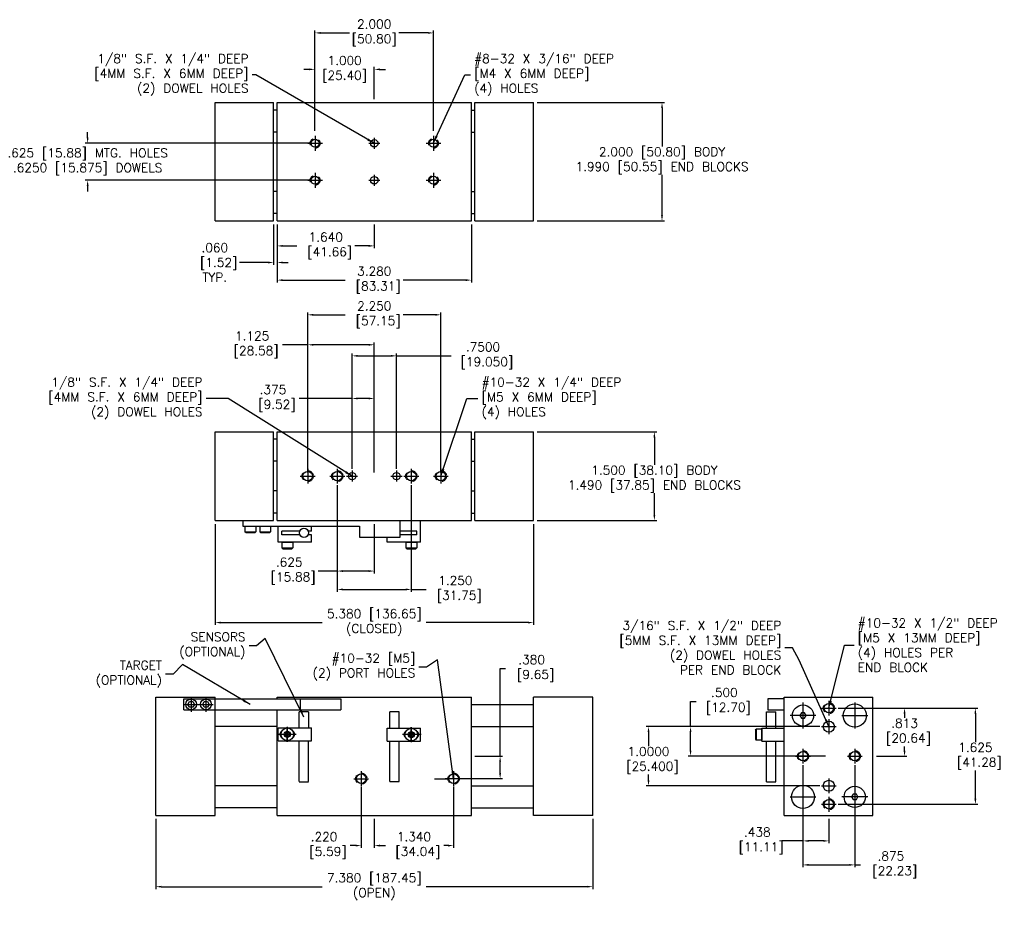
# Model space of a CAD drawing. Extents: x -11.5 to 33.5, y -5.1 to 9.9.
import ezdxf

# ---------------------------------------------------------------- set-up
doc = ezdxf.new("R2010")
doc.units = 0
doc.header["$MEASUREMENT"] = 0
doc.linetypes.add('CENTER2', pattern=[1.125, 0.75, -0.125, 0.125, -0.125])
doc.linetypes.add('HIDDEN2', pattern=[0.1875, 0.125, -0.0625])
doc.layers.get('0').update_dxf_attribs({"linetype": 'CONTINUOUS'})
doc.layers.get('DEFPOINTS').update_dxf_attribs({"linetype": 'CONTINUOUS'})
doc.layers.add('1', color=7, linetype='CONTINUOUS')
doc.styles.get("Standard").update_dxf_attribs({"font": 'sanss___.ttf'})
doc.dimstyles.new('British [M]', dxfattribs={"dimtxt": 0.15, "dimasz": 0.094, "dimexe": 0.04, "dimexo": 0.06, "dimgap": 0.04, "dimtad": 0, "dimtih": 1, "dimtoh": 1, "dimdec": 3, "dimzin": 7, "dimdsep": 46, "dimtxsty": 'Standard', "dimcen": 0.09, "dimclrd": 256, "dimclre": 256, "dimclrt": 256, "dimadec": 0, "dimazin": 0, "dimtfac": 1, "dimtdec": 3, "dimtofl": 0, "dimtmove": 0, "dimatfit": 3, "dimfxl": 1, "dimtolj": 1, "dimtzin": 7, "dimarcsym": 0})
doc.dimstyles.new('STD3', dxfattribs={"dimtxt": 0.125, "dimasz": 0.125, "dimexe": 0.0625, "dimexo": 0.0625, "dimgap": 0.0625, "dimtad": 0, "dimtih": 1, "dimtoh": 1, "dimdec": 3, "dimzin": 4, "dimdsep": 46, "dimtxsty": 'Standard', "dimcen": 0.09, "dimadec": 0, "dimazin": 0, "dimtfac": 1, "dimtdec": 4, "dimtofl": 0, "dimtmove": 0, "dimatfit": 1, "dimfxl": 1, "dimtolj": 1, "dimtzin": 0, "dimarcsym": 0})

# ---------------------------------------------------------------- blocks, each defined once
blk = doc.blocks.new('*D3')
at = {"linetype": 'ByBlock'}
for p, q in [((-6.596, 9.031), (-6.69, 9.031)), ((-6.502, 7.993), (-6.502, 9.071)), ((-5.5, 8.529), (-5.5, 9.071)), ((-5.406, 9.031), (-5.312, 9.031))]:
    blk.add_line(p, q, dxfattribs=at)
for points in [[(-6.596, 9.046), (-6.596, 9.015), (-6.502, 9.031)], [(-5.406, 9.046), (-5.406, 9.015), (-5.5, 9.031)]]:
    blk.add_solid(points, dxfattribs=at)
at = {"layer": 'DEFPOINTS', "color": 0, "linetype": 'ByBlock'}
for p in [(-6.502, 9.031), (-5.5, 8.469), (-6.502, 7.933)]:
    blk.add_point(p, dxfattribs=at)
at = {"linetype": 'ByBlock', "insert": (-6.001, 9.031), "char_height": 0.15, "attachment_point": 5}
blk.add_mtext('\\A1;\\Ftxt.shx;1.000\\P[25.40]', dxfattribs=at)
blk = doc.blocks.new('*D4')
at = {"linetype": 'ByBlock'}
for p, q in [((-6.502, 7.993), (-6.502, 9.687)), ((-6.408, 9.647), (-5.916, 9.647)), ((-4.595, 9.647), (-5.086, 9.647)), ((-4.501, 7.993), (-4.501, 9.687))]:
    blk.add_line(p, q, dxfattribs=at)
for points in [[(-6.408, 9.662), (-6.408, 9.631), (-6.502, 9.647)], [(-4.595, 9.662), (-4.595, 9.631), (-4.501, 9.647)]]:
    blk.add_solid(points, dxfattribs=at)
at = {"layer": 'DEFPOINTS', "color": 0, "linetype": 'ByBlock'}
for p in [(-4.501, 9.647), (-6.502, 7.933), (-4.501, 7.933)]:
    blk.add_point(p, dxfattribs=at)
at = {"linetype": 'ByBlock', "insert": (-5.501, 9.647), "char_height": 0.15, "attachment_point": 5}
blk.add_mtext('\\A1;\\Ftxt.shx;2.000\\P[50.80]', dxfattribs=at)
blk = doc.blocks.new('*D5')
at = {"linetype": 'ByBlock'}
for p, q in [((-7.2, 6.409), (-7.2, 5.727)), ((-7.14, 6.409), (-7.14, 5.727)), ((-7.294, 5.767), (-7.779, 5.767)), ((-7.046, 5.767), (-6.952, 5.767))]:
    blk.add_line(p, q, dxfattribs=at)
for points in [[(-7.294, 5.782), (-7.294, 5.751), (-7.2, 5.767)], [(-7.046, 5.782), (-7.046, 5.751), (-7.14, 5.767)]]:
    blk.add_solid(points, dxfattribs=at)
at = {"layer": 'DEFPOINTS', "color": 0, "linetype": 'ByBlock'}
for p in [(-7.2, 6.469), (-7.14, 6.469), (-7.2, 5.767)]:
    blk.add_point(p, dxfattribs=at)
at = {"linetype": 'ByBlock', "insert": (-8.194, 5.767), "char_height": 0.15, "attachment_point": 5}
blk.add_mtext('\\A1;\\Ftxt.shx;.060\\P [1.52]\\PTYP.', dxfattribs=at)
blk = doc.blocks.new('*D6')
at = {"linetype": 'ByBlock'}
for p, q in [((-7.14, 6.409), (-7.14, 6.007)), ((-5.5, 6.409), (-5.5, 6.007)), ((-7.046, 6.047), (-6.81, 6.047)), ((-5.594, 6.047), (-5.83, 6.047))]:
    blk.add_line(p, q, dxfattribs=at)
for points in [[(-7.046, 6.063), (-7.046, 6.031), (-7.14, 6.047)], [(-5.594, 6.063), (-5.594, 6.031), (-5.5, 6.047)]]:
    blk.add_solid(points, dxfattribs=at)
at = {"layer": 'DEFPOINTS', "color": 0, "linetype": 'ByBlock'}
for p in [(-7.14, 6.469), (-5.5, 6.469), (-5.5, 6.047)]:
    blk.add_point(p, dxfattribs=at)
at = {"linetype": 'ByBlock', "insert": (-6.32, 6.047), "char_height": 0.15, "attachment_point": 5}
blk.add_mtext('\\A1;\\Ftxt.shx;1.640\\P [41.66]', dxfattribs=at)
blk = doc.blocks.new('*D7')
at = {"linetype": 'ByBlock'}
for p, q in [((-7.14, 6.409), (-7.14, 5.429)), ((-3.86, 6.409), (-3.86, 5.429)), ((-7.046, 5.469), (-5.99, 5.469)), ((-3.954, 5.469), (-5.01, 5.469))]:
    blk.add_line(p, q, dxfattribs=at)
for points in [[(-7.046, 5.484), (-7.046, 5.453), (-7.14, 5.469)], [(-3.954, 5.484), (-3.954, 5.453), (-3.86, 5.469)]]:
    blk.add_solid(points, dxfattribs=at)
at = {"layer": 'DEFPOINTS', "color": 0, "linetype": 'ByBlock'}
for p in [(-7.14, 6.469), (-3.86, 6.469), (-3.86, 5.469)]:
    blk.add_point(p, dxfattribs=at)
at = {"linetype": 'ByBlock', "insert": (-5.5, 5.469), "char_height": 0.15, "attachment_point": 5}
blk.add_mtext('\\A1;\\Ftxt.shx;3.280\\P [83.31]', dxfattribs=at)
blk = doc.blocks.new('*D8')
at = {"linetype": 'ByBlock'}
for p, q in [((-5.875, 2.279), (-5.875, 3.509)), ((-5.5, 2.966), (-5.5, 3.509)), ((-5.875, 3.469), (-6.771, 3.469)), ((-5.594, 3.469), (-5.781, 3.469))]:
    blk.add_line(p, q, dxfattribs=at)
for points in [[(-5.781, 3.484), (-5.781, 3.453), (-5.875, 3.469)], [(-5.594, 3.484), (-5.594, 3.453), (-5.5, 3.469)]]:
    blk.add_solid(points, dxfattribs=at)
at = {"layer": 'DEFPOINTS', "color": 0, "linetype": 'ByBlock'}
for p in [(-5.875, 3.469), (-5.5, 2.906), (-5.875, 2.219)]:
    blk.add_point(p, dxfattribs=at)
at = {"linetype": 'ByBlock', "insert": (-7.211, 3.469), "char_height": 0.15, "attachment_point": 5}
blk.add_mtext('\\A1;\\Ftxt.shx;.375\\P [9.52]', dxfattribs=at)
blk = doc.blocks.new('*D9')
at = {"linetype": 'ByBlock'}
for p, q in [((-5.875, 2.279), (-5.875, 4.229)), ((-5.781, 4.189), (-5.219, 4.189)), ((-5.125, 2.279), (-5.125, 4.229)), ((-5.125, 4.189), (-4.204, 4.189))]:
    blk.add_line(p, q, dxfattribs=at)
for points in [[(-5.781, 4.204), (-5.781, 4.173), (-5.875, 4.189)], [(-5.219, 4.204), (-5.219, 4.173), (-5.125, 4.189)]]:
    blk.add_solid(points, dxfattribs=at)
at = {"layer": 'DEFPOINTS', "color": 0, "linetype": 'ByBlock'}
for p in [(-5.125, 4.189), (-5.875, 2.219), (-5.125, 2.219)]:
    blk.add_point(p, dxfattribs=at)
at = {"linetype": 'ByBlock', "insert": (-3.664, 4.189), "char_height": 0.15, "attachment_point": 5}
blk.add_mtext('\\A1;\\Ftxt.shx;.7500\\P [19.050]', dxfattribs=at)
blk = doc.blocks.new('*D10')
at = {"linetype": 'ByBlock'}
for p, q in [((-6.125, 2.002), (-6.125, 0.512)), ((-5.5, 1.346), (-5.5, 0.512)), ((-6.125, 0.552), (-6.448, 0.552)), ((-5.594, 0.552), (-6.031, 0.552))]:
    blk.add_line(p, q, dxfattribs=at)
for points in [[(-6.031, 0.567), (-6.031, 0.536), (-6.125, 0.552)], [(-5.594, 0.567), (-5.594, 0.536), (-5.5, 0.552)]]:
    blk.add_solid(points, dxfattribs=at)
at = {"layer": 'DEFPOINTS', "color": 0, "linetype": 'ByBlock'}
for p in [(-6.125, 2.062), (-5.5, 1.406), (-6.125, 0.552)]:
    blk.add_point(p, dxfattribs=at)
at = {"linetype": 'ByBlock', "insert": (-6.938, 0.552), "char_height": 0.15, "attachment_point": 5}
blk.add_mtext('\\A1;\\Ftxt.shx;.625\\P [15.88]', dxfattribs=at)
blk = doc.blocks.new('*D11')
at = {"linetype": 'ByBlock'}
for p, q in [((-6.125, 2.002), (-6.125, 0.201)), ((-4.875, 2.002), (-4.875, 0.201)), ((-6.031, 0.241), (-4.969, 0.241)), ((-4.875, 0.241), (-4.621, 0.241))]:
    blk.add_line(p, q, dxfattribs=at)
for points in [[(-6.031, 0.256), (-6.031, 0.225), (-6.125, 0.241)], [(-4.969, 0.256), (-4.969, 0.225), (-4.875, 0.241)]]:
    blk.add_solid(points, dxfattribs=at)
at = {"layer": 'DEFPOINTS', "color": 0, "linetype": 'ByBlock'}
for p in [(-6.125, 2.062), (-4.875, 2.062), (-4.875, 0.241)]:
    blk.add_point(p, dxfattribs=at)
at = {"linetype": 'ByBlock', "insert": (-4.131, 0.241), "char_height": 0.15, "attachment_point": 5}
blk.add_mtext('\\A1;\\Ftxt.shx;1.250\\P [31.75]', dxfattribs=at)
blk = doc.blocks.new('*D12')
at = {"linetype": 'ByBlock'}
for p, q in [((-6.625, 4.376), (-7.048, 4.376)), ((-6.625, 2.31), (-6.625, 4.416)), ((-5.594, 4.376), (-6.531, 4.376)), ((-5.5, 2.216), (-5.5, 4.416))]:
    blk.add_line(p, q, dxfattribs=at)
for points in [[(-6.531, 4.391), (-6.531, 4.36), (-6.625, 4.376)], [(-5.594, 4.391), (-5.594, 4.36), (-5.5, 4.376)]]:
    blk.add_solid(points, dxfattribs=at)
at = {"layer": 'DEFPOINTS', "color": 0, "linetype": 'ByBlock'}
for p in [(-6.625, 4.376), (-6.625, 2.25), (-5.5, 2.156)]:
    blk.add_point(p, dxfattribs=at)
at = {"linetype": 'ByBlock', "insert": (-7.563, 4.376), "char_height": 0.15, "attachment_point": 5}
blk.add_mtext('\\A1;\\Ftxt.shx;1.125\\P [28.58]', dxfattribs=at)
blk = doc.blocks.new('*D13')
at = {"linetype": 'ByBlock'}
for p, q in [((-6.625, 2.216), (-6.625, 4.922)), ((-6.531, 4.882), (-5.99, 4.882)), ((-4.469, 4.882), (-5.01, 4.882)), ((-4.375, 2.216), (-4.375, 4.922))]:
    blk.add_line(p, q, dxfattribs=at)
for points in [[(-6.531, 4.898), (-6.531, 4.867), (-6.625, 4.882)], [(-4.469, 4.898), (-4.469, 4.867), (-4.375, 4.882)]]:
    blk.add_solid(points, dxfattribs=at)
at = {"layer": 'DEFPOINTS', "color": 0, "linetype": 'ByBlock'}
for p in [(-4.375, 4.882), (-6.625, 2.156), (-4.375, 2.156)]:
    blk.add_point(p, dxfattribs=at)
at = {"linetype": 'ByBlock', "insert": (-5.5, 4.882), "char_height": 0.15, "attachment_point": 5}
blk.add_mtext('\\A1;\\Ftxt.shx;2.250\\P [57.15]', dxfattribs=at)
blk = doc.blocks.new('*D14')
at = {"linetype": 'ByBlock'}
for p, q in [((-2.75, 2.906), (-0.729, 2.906)), ((-0.769, 2.812), (-0.769, 2.346)), ((-0.769, 1.5), (-0.769, 1.866)), ((-2.75, 1.406), (-0.729, 1.406))]:
    blk.add_line(p, q, dxfattribs=at)
for points in [[(-0.785, 2.812), (-0.754, 2.812), (-0.769, 2.906)], [(-0.785, 1.5), (-0.754, 1.5), (-0.769, 1.406)]]:
    blk.add_solid(points, dxfattribs=at)
at = {"layer": 'DEFPOINTS', "color": 0, "linetype": 'ByBlock'}
for p in [(-2.81, 2.906), (-0.769, 2.906), (-2.81, 1.406)]:
    blk.add_point(p, dxfattribs=at)
at = {"linetype": 'ByBlock', "insert": (-0.769, 2.106), "char_height": 0.15, "attachment_point": 5}
blk.add_mtext('\\A1;\\Ftxt.shx;1.500 [38.10] BODY\\P1.490 [37.85] END BLOCKS', dxfattribs=at)
blk = doc.blocks.new('*D15')
at = {"linetype": 'ByBlock'}
for p, q in [((-8.19, 1.346), (-8.19, -0.359)), ((-2.81, 1.346), (-2.81, -0.359)), ((-8.096, -0.319), (-6.378, -0.319)), ((-2.904, -0.319), (-4.622, -0.319))]:
    blk.add_line(p, q, dxfattribs=at)
for points in [[(-8.096, -0.304), (-8.096, -0.335), (-8.19, -0.319)], [(-2.904, -0.304), (-2.904, -0.335), (-2.81, -0.319)]]:
    blk.add_solid(points, dxfattribs=at)
at = {"layer": 'DEFPOINTS', "color": 0, "linetype": 'ByBlock'}
for p in [(-8.19, 1.406), (-2.81, 1.406), (-2.81, -0.319)]:
    blk.add_point(p, dxfattribs=at)
at = {"linetype": 'ByBlock', "insert": (-5.5, -0.319), "char_height": 0.15, "attachment_point": 5}
blk.add_mtext('\\A1;\\Ftxt.shx;5.380 [136.65]\\P(CLOSED)', dxfattribs=at)
blk = doc.blocks.new('*D16')
at = {"linetype": 'ByBlock'}
for p, q in [((-9.19, -3.637), (-9.19, -4.823)), ((-1.81, -3.637), (-1.81, -4.823)), ((-9.096, -4.783), (-6.378, -4.783)), ((-1.904, -4.783), (-4.622, -4.783))]:
    blk.add_line(p, q, dxfattribs=at)
for points in [[(-9.096, -4.767), (-9.096, -4.798), (-9.19, -4.783)], [(-1.904, -4.767), (-1.904, -4.798), (-1.81, -4.783)]]:
    blk.add_solid(points, dxfattribs=at)
at = {"layer": 'DEFPOINTS', "color": 0, "linetype": 'ByBlock'}
for p in [(-9.19, -3.577), (-1.81, -3.577), (-1.81, -4.783)]:
    blk.add_point(p, dxfattribs=at)
at = {"linetype": 'ByBlock', "insert": (-5.5, -4.783), "char_height": 0.15, "attachment_point": 5}
blk.add_mtext('\\A1;\\Ftxt.shx;7.380 [187.45]\\P(OPEN)', dxfattribs=at)
blk = doc.blocks.new('*D17')
at = {"linetype": 'ByBlock'}
for p, q in [((0.757, -2.077), (0.757, -1.651)), ((0.757, -1.651), (0.851, -1.651)), ((2.94, -2.077), (0.717, -2.077)), ((0.757, -2.483), (0.757, -2.171)), ((3.034, -2.577), (0.717, -2.577))]:
    blk.add_line(p, q, dxfattribs=at)
for points in [[(0.742, -2.171), (0.773, -2.171), (0.757, -2.077)], [(0.742, -2.483), (0.773, -2.483), (0.757, -2.577)]]:
    blk.add_solid(points, dxfattribs=at)
at = {"layer": 'DEFPOINTS', "color": 0, "linetype": 'ByBlock'}
for p in [(0.757, -2.077), (3, -2.077), (3.094, -2.577)]:
    blk.add_point(p, dxfattribs=at)
at = {"linetype": 'ByBlock', "insert": (1.329, -1.651), "char_height": 0.15, "attachment_point": 5}
blk.add_mtext('\\A1;\\Ftxt.shx;.500\\P [12.70]', dxfattribs=at)
blk = doc.blocks.new('*D18')
at = {"linetype": 'ByBlock'}
for p, q in [((2.94, -2.077), (0.007, -2.077)), ((0.047, -2.171), (0.047, -2.408)), ((0.047, -2.983), (0.047, -2.888)), ((2.94, -3.077), (0.007, -3.077))]:
    blk.add_line(p, q, dxfattribs=at)
for points in [[(0.032, -2.171), (0.063, -2.171), (0.047, -2.077)], [(0.032, -2.983), (0.063, -2.983), (0.047, -3.077)]]:
    blk.add_solid(points, dxfattribs=at)
at = {"layer": 'DEFPOINTS', "color": 0, "linetype": 'ByBlock'}
for p in [(3, -2.077), (0.047, -3.077), (3, -3.077)]:
    blk.add_point(p, dxfattribs=at)
at = {"linetype": 'ByBlock', "insert": (0.047, -2.648), "char_height": 0.15, "attachment_point": 5}
blk.add_mtext('\\A1;\\Ftxt.shx;1.0000\\P [25.400]', dxfattribs=at)
blk = doc.blocks.new('*D19')
at = {"linetype": 'ByBlock'}
for p, q in [((3.248, -1.765), (4.412, -1.765)), ((4.372, -1.859), (4.372, -1.931)), ((4.372, -2.483), (4.372, -2.411)), ((3.899, -2.577), (4.412, -2.577))]:
    blk.add_line(p, q, dxfattribs=at)
for points in [[(4.356, -1.859), (4.388, -1.859), (4.372, -1.765)], [(4.356, -2.483), (4.388, -2.483), (4.372, -2.577)]]:
    blk.add_solid(points, dxfattribs=at)
at = {"layer": 'DEFPOINTS', "color": 0, "linetype": 'ByBlock'}
for p in [(3.188, -1.765), (4.372, -1.765), (3.839, -2.577)]:
    blk.add_point(p, dxfattribs=at)
at = {"linetype": 'ByBlock', "insert": (4.372, -2.171), "char_height": 0.15, "attachment_point": 5}
blk.add_mtext('\\A1;\\Ftxt.shx;.813\\P [20.64]', dxfattribs=at)
blk = doc.blocks.new('*D20')
at = {"linetype": 'ByBlock'}
for p, q in [((3.248, -1.765), (5.608, -1.765)), ((5.568, -1.859), (5.568, -2.339)), ((5.568, -3.296), (5.568, -2.819)), ((3.248, -3.39), (5.608, -3.39))]:
    blk.add_line(p, q, dxfattribs=at)
for points in [[(5.552, -1.859), (5.584, -1.859), (5.568, -1.765)], [(5.552, -3.296), (5.584, -3.296), (5.568, -3.39)]]:
    blk.add_solid(points, dxfattribs=at)
at = {"layer": 'DEFPOINTS', "color": 0, "linetype": 'ByBlock'}
for p in [(3.188, -1.765), (3.188, -3.39), (5.568, -3.39)]:
    blk.add_point(p, dxfattribs=at)
at = {"linetype": 'ByBlock', "insert": (5.568, -2.579), "char_height": 0.15, "attachment_point": 5}
blk.add_mtext('\\A1;\\Ftxt.shx;1.625\\P [41.28]', dxfattribs=at)
blk = doc.blocks.new('*D21')
at = {"linetype": 'ByBlock'}
for p, q in [((2.656, -2.731), (2.656, -4.049)), ((3.094, -3.637), (3.094, -4.049)), ((2.656, -4.009), (2.299, -4.009)), ((3, -4.009), (2.75, -4.009))]:
    blk.add_line(p, q, dxfattribs=at)
for points in [[(2.75, -3.994), (2.75, -4.025), (2.656, -4.009)], [(3, -3.994), (3, -4.025), (3.094, -4.009)]]:
    blk.add_solid(points, dxfattribs=at)
at = {"layer": 'DEFPOINTS', "color": 0, "linetype": 'ByBlock'}
for p in [(2.656, -2.671), (3.094, -3.577), (2.656, -4.009)]:
    blk.add_point(p, dxfattribs=at)
at = {"linetype": 'ByBlock', "insert": (1.884, -4.009), "char_height": 0.15, "attachment_point": 5}
blk.add_mtext('\\A1;\\Ftxt.shx;.438\\P [11.11]', dxfattribs=at)
blk = doc.blocks.new('*D22')
at = {"linetype": 'ByBlock'}
for p, q in [((2.656, -2.731), (2.656, -4.455)), ((3.531, -2.731), (3.531, -4.455)), ((2.75, -4.415), (3.437, -4.415)), ((3.531, -4.415), (3.625, -4.415))]:
    blk.add_line(p, q, dxfattribs=at)
for points in [[(2.75, -4.399), (2.75, -4.43), (2.656, -4.415)], [(3.437, -4.399), (3.437, -4.43), (3.531, -4.415)]]:
    blk.add_solid(points, dxfattribs=at)
at = {"layer": 'DEFPOINTS', "color": 0, "linetype": 'ByBlock'}
for p in [(2.656, -2.671), (3.531, -2.671), (3.531, -4.415)]:
    blk.add_point(p, dxfattribs=at)
at = {"linetype": 'ByBlock', "insert": (4.14, -4.415), "char_height": 0.15, "attachment_point": 5}
blk.add_mtext('\\A1;\\Ftxt.shx;.875\\P [22.23]', dxfattribs=at)
blk = doc.blocks.new('*D23')
at = {"linetype": 'ByBlock'}
for p, q in [((-2.75, 8.469), (-0.6, 8.469)), ((-0.64, 8.375), (-0.64, 7.727)), ((-0.64, 6.563), (-0.64, 7.247)), ((-2.75, 6.469), (-0.6, 6.469))]:
    blk.add_line(p, q, dxfattribs=at)
for points in [[(-0.656, 8.375), (-0.624, 8.375), (-0.64, 8.469)], [(-0.656, 6.563), (-0.624, 6.563), (-0.64, 6.469)]]:
    blk.add_solid(points, dxfattribs=at)
at = {"layer": 'DEFPOINTS', "color": 0, "linetype": 'ByBlock'}
for p in [(-2.81, 8.469), (-0.64, 8.469), (-2.81, 6.469)]:
    blk.add_point(p, dxfattribs=at)
at = {"linetype": 'ByBlock', "insert": (-0.64, 7.487), "char_height": 0.15, "attachment_point": 5}
blk.add_mtext('\\A1;\\Ftxt.shx;2.000 [50.80] BODY\\P1.990 [50.55] END BLOCKS', dxfattribs=at)
blk = doc.blocks.new('*D24')
at = {"linetype": 'ByBlock'}
for p, q in [((-3.375, -2.577), (-3.375, -1.096)), ((-3.375, -1.096), (-3.281, -1.096)), ((-3.8, -2.577), (-3.335, -2.577)), ((-3.375, -2.863), (-3.375, -2.671)), ((-4.3, -2.957), (-3.335, -2.957))]:
    blk.add_line(p, q, dxfattribs=at)
for points in [[(-3.39, -2.671), (-3.359, -2.671), (-3.375, -2.577)], [(-3.39, -2.863), (-3.359, -2.863), (-3.375, -2.957)]]:
    blk.add_solid(points, dxfattribs=at)
at = {"layer": 'DEFPOINTS', "color": 0, "linetype": 'ByBlock'}
for p in [(-3.86, -2.577), (-4.36, -2.957), (-3.375, -2.957)]:
    blk.add_point(p, dxfattribs=at)
at = {"linetype": 'ByBlock', "insert": (-2.841, -1.096), "char_height": 0.15, "attachment_point": 5}
blk.add_mtext('\\A1;\\Ftxt.shx;.380\\P [9.65]', dxfattribs=at)
blk = doc.blocks.new('*D25')
at = {"linetype": 'ByBlock'}
for p, q in [((-4.16, -3.098), (-4.16, -4.128)), ((-5.5, -3.637), (-5.5, -4.128)), ((-5.406, -4.088), (-5.332, -4.088)), ((-4.254, -4.088), (-4.327, -4.088))]:
    blk.add_line(p, q, dxfattribs=at)
for points in [[(-5.406, -4.073), (-5.406, -4.104), (-5.5, -4.088)], [(-4.254, -4.073), (-4.254, -4.104), (-4.16, -4.088)]]:
    blk.add_solid(points, dxfattribs=at)
at = {"layer": 'DEFPOINTS', "color": 0, "linetype": 'ByBlock'}
for p in [(-4.16, -3.038), (-5.5, -3.577), (-4.16, -4.088)]:
    blk.add_point(p, dxfattribs=at)
at = {"linetype": 'ByBlock', "insert": (-4.83, -4.088), "char_height": 0.15, "attachment_point": 5}
blk.add_mtext('\\A1;\\Ftxt.shx;1.340\\P [34.04]', dxfattribs=at)
blk = doc.blocks.new('*D26')
at = {"linetype": 'ByBlock'}
for p, q in [((-5.72, -3.098), (-5.72, -4.128)), ((-5.5, -3.637), (-5.5, -4.128)), ((-5.814, -4.088), (-5.908, -4.088)), ((-5.406, -4.088), (-5.312, -4.088))]:
    blk.add_line(p, q, dxfattribs=at)
for points in [[(-5.814, -4.073), (-5.814, -4.104), (-5.72, -4.088)], [(-5.406, -4.073), (-5.406, -4.104), (-5.5, -4.088)]]:
    blk.add_solid(points, dxfattribs=at)
at = {"layer": 'DEFPOINTS', "color": 0, "linetype": 'ByBlock'}
for p in [(-5.72, -3.038), (-5.5, -3.577), (-5.72, -4.088)]:
    blk.add_point(p, dxfattribs=at)
at = {"linetype": 'ByBlock', "insert": (-6.348, -4.088), "char_height": 0.15, "attachment_point": 5}
blk.add_mtext('\\A1;\\Ftxt.shx;.220\\P [5.59]', dxfattribs=at)
blk = doc.blocks.new('*D27')
at = {"linetype": 'ByBlock'}
for p, q in [((-10.342, 7.875), (-10.342, 7.969)), ((-6.56, 7.781), (-10.382, 7.781)), ((-6.56, 7.156), (-10.382, 7.156)), ((-10.342, 7.062), (-10.342, 6.968))]:
    blk.add_line(p, q, dxfattribs=at)
for points in [[(-10.357, 7.875), (-10.326, 7.875), (-10.342, 7.781)], [(-10.357, 7.062), (-10.326, 7.062), (-10.342, 7.156)]]:
    blk.add_solid(points, dxfattribs=at)
at = {"layer": 'DEFPOINTS', "color": 0, "linetype": 'ByBlock'}
for p in [(-6.5, 7.781), (-10.342, 7.156), (-6.5, 7.156)]:
    blk.add_point(p, dxfattribs=at)
at = {"linetype": 'ByBlock', "insert": (-10.342, 7.469), "char_height": 0.15, "attachment_point": 5}
blk.add_mtext('\\A1;\\Ftxt.shx;.625 [15.88] MTG. HOLES\\P.6250 [15.875] DOWELS', dxfattribs=at)

msp = doc.modelspace()

# ---------------------------------------------------------------- linework, layer by layer
at = {"linetype": 'Continuous'}
for p, q in [((-4.71875, 1.04125), (-4.71875, 1.40625)), ((-7.125, 1.04125), (-7.125, 1.3125)), ((-7.0625, 1.166), (-7.0625, 1.2285)), ((-6.75897, 1.2285), (-7.0625, 1.2285)), ((-6.75897, 1.166), (-7.0625, 1.166)), ((-6.5625, 1.2285), (-6.61603, 1.2285)), ((-6.5625, 1.166), (-6.61603, 1.166)), ((-6.5625, 1.2285), (-6.5625, 1.3125)), ((-6.5625, 1.04125), (-6.5625, 1.166)), ((-4.78125, 1.2285), (-5.0625, 1.2285)), ((-4.78125, 1.166), (-5.0625, 1.166)), ((-4.78125, 1.166), (-4.78125, 1.2285)), ((-6.5625, 1.04125), (-7.125, 1.04125)), ((-5.28125, 1.04125), (-5.28125, 1.125)), ((-4.71875, 1.04125), (-5.28125, 1.04125)), ((-6.76624, -2.09796), (-6.76624, -1.82746)), ((-6.76624, -2.06671), (-6.76624, -1.82746)), ((-6.60876, -1.82746), (-6.76624, -1.82746)), ((-5.23499, -2.10284), (-5.23499, -1.82746)), ((-5.07751, -1.82746), (-5.23499, -1.82746)), ((-5.07751, -2.10284), (-5.07751, -1.82746)), ((1.12595, -2.10284), (1.12595, -1.82746)), ((1.28343, -2.10284), (1.28343, -1.82746)), ((-7.125, -2.31671), (-7.125, -2.09796)), ((-6.5625, -2.31671), (-6.5625, -2.09796)), ((-5.28125, -2.32159), (-5.28125, -2.10284)), ((-4.71875, -2.32159), (-4.71875, -2.10284)), ((1.04869, -2.32159), (1.04869, -2.10284)), ((1.42369, -2.32159), (1.42369, -2.10284)), ((-6.96875, -2.17125), (-7, -2.1893)), ((-7, -2.1893), (-7, -2.22538)), ((-7, -2.22538), (-6.96875, -2.24342)), ((-6.9375, -2.1893), (-6.96875, -2.17125)), ((-6.96875, -2.24342), (-6.9375, -2.22538)), ((-6.9375, -2.22538), (-6.9375, -2.1893)), ((-6.76624, -3.00671), (-6.76624, -2.31671)), ((-6.60876, -3.00671), (-6.60876, -2.31671)), ((-5.23499, -3.00671), (-5.23499, -2.32159)), ((-5.07751, -3.00671), (-5.07751, -2.32159)), ((-4.90625, -2.19417), (-4.875, -2.17613)), ((-4.90625, -2.23026), (-4.90625, -2.19417)), ((-4.875, -2.2483), (-4.90625, -2.23026)), ((-4.875, -2.17613), (-4.84375, -2.19417)), ((-4.84375, -2.23026), (-4.875, -2.2483)), ((-4.85262, -2.32159), (-4.71875, -2.32159)), ((-4.84375, -2.19417), (-4.84375, -2.23026)), ((1.12595, -3.01334), (1.12595, -2.32159)), ((1.28343, -3.01334), (1.28343, -2.32159)), ((-6.76624, -3.00846), (-6.60876, -3.00846)), ((-5.07751, -3.00846), (-5.23499, -3.00846))]:
    msp.add_line(p, q, dxfattribs=at)
at = {"linetype": 'CENTER2'}
for p, q in [((-6.96875, -2.33234), (-6.96875, -2.08471)), ((-4.875, -2.33721), (-4.875, -2.08959)), ((-7.1345, -2.20734), (-6.822, -2.20734)), ((-4.70925, -2.21221), (-5.02175, -2.21221))]:
    msp.add_line(p, q, dxfattribs=at)
at = {"linetype": 'Continuous'}
for centre, radius in [((-6.6875, 1.19725), 0.078), ((-6.96875, -2.20734), 0.1065), ((-6.96875, -2.20734), 0.05063), ((-4.875, -2.21221), 0.1065), ((-4.875, -2.21221), 0.05063)]:
    msp.add_circle(centre, radius, dxfattribs=at)
at = {"layer": '1', "linetype": 'Continuous'}
for p, q in [((-8.19, 8.46875), (-7.2, 8.46875)), ((-8.19, 6.46875), (-8.19, 8.46875)), ((-7.2, 6.46875), (-7.2, 8.46875)), ((-7.14, 8.34375), (-7.2, 8.34375)), ((-7.14, 8.46875), (-3.86, 8.46875)), ((-7.14, 6.46875), (-7.14, 8.46875)), ((-3.86, 6.46875), (-3.86, 8.46875)), ((-3.86, 8.34375), (-3.8, 8.34375)), ((-3.8, 8.46875), (-2.81, 8.46875)), ((-3.8, 6.46875), (-3.8, 8.46875)), ((-2.81, 6.46875), (-2.81, 8.46875)), ((-7.14, 7.96875), (-7.2, 7.96875)), ((-5.5, 7.875), (-5.5, 7.6875)), ((-3.86, 7.96875), (-3.8, 7.96875)), ((-5.5, 7.25), (-5.5, 7.0625)), ((-7.14, 6.96875), (-7.2, 6.96875)), ((-3.86, 6.96875), (-3.8, 6.96875)), ((-7.14, 6.59375), (-7.2, 6.59375)), ((-3.86, 6.59375), (-3.8, 6.59375)), ((-8.19, 6.46875), (-7.2, 6.46875)), ((-7.14, 6.46875), (-3.86, 6.46875)), ((-3.8, 6.46875), (-2.81, 6.46875)), ((-8.19, 2.90625), (-7.2, 2.90625)), ((-8.19, 1.40625), (-8.19, 2.90625)), ((-7.2, 1.40625), (-7.2, 2.90625)), ((-7.14, 1.40625), (-7.14, 2.90625)), ((-7.14, 2.90625), (-3.86, 2.90625)), ((-3.86, 1.40625), (-3.86, 2.90625)), ((-3.8, 2.90625), (-2.81, 2.90625)), ((-3.8, 1.40625), (-3.8, 2.90625)), ((-2.81, 1.40625), (-2.81, 2.90625)), ((-7.14, 2.78125), (-7.2, 2.78125)), ((-3.86, 2.78125), (-3.8, 2.78125)), ((-7.14, 2.40625), (-7.2, 2.40625)), ((-3.86, 2.40625), (-3.8, 2.40625)), ((-6.75, 2.15625), (-6.5, 2.15625)), ((-6.25, 2.15625), (-6, 2.15625)), ((-5.96875, 2.15625), (-5.78125, 2.15625)), ((-5.21875, 2.15625), (-5.03125, 2.15625)), ((-5, 2.15625), (-4.75, 2.15625)), ((-4.5, 2.15625), (-4.25, 2.15625)), ((-7.14, 1.90625), (-7.2, 1.90625)), ((-3.86, 1.90625), (-3.8, 1.90625)), ((-7.14, 1.53125), (-7.2, 1.53125)), ((-3.86, 1.53125), (-3.8, 1.53125)), ((-8.19, 1.40625), (-7.2, 1.40625)), ((-7.71875, 1.40625), (-7.71875, 1.3125)), ((-7.14, 1.40625), (-3.86, 1.40625)), ((-7.125, 1.40625), (-6.5625, 1.40625)), ((-5.28125, 1.40625), (-4.71875, 1.40625)), ((-5.0625, 1.125), (-5.0625, 1.40625)), ((-3.8, 1.40625), (-2.81, 1.40625)), ((-7.71875, 1.3125), (-5.75, 1.3125)), ((-7.68575, 1.3125), (-7.50175, 1.3125)), ((-7.68575, 1.3125), (-7.68575, 1.2155)), ((-7.68575, 1.2155), (-7.50175, 1.2155)), ((-7.67075, 1.2005), (-7.68575, 1.2155)), ((-7.67075, 1.2005), (-7.51675, 1.2005)), ((-7.51675, 1.2005), (-7.50175, 1.2155)), ((-7.50175, 1.3125), (-7.50175, 1.2155)), ((-7.43575, 1.3125), (-7.25175, 1.3125)), ((-7.43575, 1.3125), (-7.43575, 1.2155)), ((-7.43575, 1.2155), (-7.25175, 1.2155)), ((-7.42075, 1.2005), (-7.43575, 1.2155)), ((-7.42075, 1.2005), (-7.26675, 1.2005)), ((-7.26675, 1.2005), (-7.25175, 1.2155)), ((-7.25175, 1.3125), (-7.25175, 1.2155)), ((-5.75, 1.3125), (-5.75, 1.125)), ((-7.06075, 1.04125), (-6.87675, 1.04125)), ((-7.06075, 1.04125), (-7.06075, 0.94425)), ((-6.87675, 1.04125), (-6.87675, 0.94425)), ((-5.75, 1.125), (-5.0625, 1.125)), ((-4.967, 1.04125), (-4.783, 1.04125)), ((-4.967, 1.04125), (-4.967, 0.94425)), ((-4.783, 1.04125), (-4.783, 0.94425)), ((-7.06075, 0.94425), (-6.87675, 0.94425)), ((-7.04575, 0.92925), (-7.06075, 0.94425)), ((-7.04575, 0.92925), (-6.89175, 0.92925)), ((-6.89175, 0.92925), (-6.87675, 0.94425)), ((-4.967, 0.94425), (-4.783, 0.94425)), ((-4.952, 0.92925), (-4.967, 0.94425)), ((-4.952, 0.92925), (-4.798, 0.92925)), ((-4.798, 0.92925), (-4.783, 0.94425)), ((-8.71875, -1.60871), (-6.0625, -1.60871)), ((-8.71875, -1.79621), (-8.71875, -1.60871)), ((-8.64802, -1.70246), (-8.62089, -1.65546)), ((-8.62089, -1.65546), (-8.56661, -1.65546)), ((-8.56661, -1.65546), (-8.53948, -1.70246)), ((-8.39802, -1.70246), (-8.37089, -1.65546)), ((-8.37089, -1.65546), (-8.31661, -1.65546)), ((-8.31661, -1.65546), (-8.28948, -1.70246)), ((-8.19, -3.57746), (-8.19, -1.57746)), ((-7.14, -1.57746), (-3.86, -1.57746)), ((-7.14, -1.60871), (-7.14, -1.57746)), ((-6.75, -1.60871), (-6.75, -1.79621)), ((-6.0625, -1.60871), (-6.0625, -1.79621)), ((-3.86, -3.57746), (-3.86, -1.57746)), ((-2.81, -3.57746), (-2.81, -1.57746)), ((1.42369, -1.60871), (1.14744, -1.60871)), ((1.14744, -1.60871), (1.14744, -1.79621)), ((1.42369, -3.57746), (1.42369, -1.57746)), ((1.42369, -1.57746), (2.92369, -1.57746)), ((2.17869, -1.63996), (2.17869, -1.88996)), ((2.92369, -3.57746), (2.92369, -1.57746)), ((-8.71875, -1.79621), (-6.0625, -1.79621)), ((-8.62089, -1.74946), (-8.64802, -1.70246)), ((-8.56661, -1.74946), (-8.62089, -1.74946)), ((-8.53948, -1.70246), (-8.56661, -1.74946)), ((-8.37089, -1.74946), (-8.39802, -1.70246)), ((-8.31661, -1.74946), (-8.37089, -1.74946)), ((-8.28948, -1.70246), (-8.31661, -1.74946)), ((-7.14, -3.57746), (-7.14, -1.79621)), ((-6.60876, -1.82746), (-6.60876, -2.09796)), ((-3.86, -1.70246), (-2.81, -1.70246)), ((1.12595, -1.82746), (1.28343, -1.82746)), ((1.14744, -1.79621), (1.42369, -1.79621)), ((1.71405, -1.84296), (1.68692, -1.88996)), ((1.68692, -1.88996), (1.71405, -1.93696)), ((1.76832, -1.84296), (1.71405, -1.84296)), ((1.71405, -1.93696), (1.76832, -1.93696)), ((1.79546, -1.88996), (1.76832, -1.84296)), ((1.76832, -1.93696), (1.79546, -1.88996)), ((2.17869, -1.95246), (2.17869, -2.20246)), ((-7.14, -2.07746), (-8.19, -2.07746)), ((-7.125, -2.09796), (-6.5625, -2.09796)), ((-5.28125, -2.10284), (-4.71875, -2.10284)), ((-3.86, -2.07746), (-2.81, -2.07746)), ((0.93669, -2.13521), (0.95169, -2.12021)), ((0.93669, -2.13521), (0.93669, -2.28921)), ((1.04869, -2.12021), (0.95169, -2.12021)), ((0.95169, -2.12021), (0.95169, -2.30421)), ((1.04869, -2.10284), (1.42369, -2.10284)), ((1.04869, -2.12021), (1.04869, -2.30421)), ((-7.125, -2.31671), (-6.5625, -2.31671)), ((-5.28125, -2.32159), (-4.71875, -2.32159)), ((0.93669, -2.28921), (0.95169, -2.30421)), ((1.04869, -2.30421), (0.95169, -2.30421)), ((1.04869, -2.32159), (1.42369, -2.32159)), ((1.61619, -2.57746), (1.86619, -2.57746)), ((2.49119, -2.57746), (2.74119, -2.57746)), ((-5.72, -2.83246), (-5.72, -3.08246)), ((-4.16, -2.83246), (-4.16, -3.08246)), ((2.17869, -2.95246), (2.17869, -3.20246)), ((-7.14, -3.07746), (-8.19, -3.07746)), ((-3.86, -3.07746), (-2.81, -3.07746)), ((1.12595, -3.01334), (1.28343, -3.01334)), ((1.74119, -3.04621), (1.74119, -3.48371)), ((2.17869, -3.26496), (2.17869, -3.51496)), ((2.58905, -3.21796), (2.56192, -3.26496)), ((2.56192, -3.26496), (2.58905, -3.31196)), ((2.64332, -3.21796), (2.58905, -3.21796)), ((2.58905, -3.31196), (2.64332, -3.31196)), ((2.67046, -3.26496), (2.64332, -3.21796)), ((2.64332, -3.31196), (2.67046, -3.26496)), ((-7.14, -3.45246), (-8.19, -3.45246)), ((-3.86, -3.45246), (-2.81, -3.45246)), ((-7.14, -3.57746), (-3.86, -3.57746)), ((1.42369, -3.57746), (2.92369, -3.57746))]:
    msp.add_line(p, q, dxfattribs=at)
at = {"layer": '1', "linetype": 'CENTER2'}
for p, q in [((-6.5, 7.90625), (-6.5, 7.65625)), ((-4.5, 7.90625), (-4.5, 7.65625)), ((-6.625, 7.78125), (-6.375, 7.78125)), ((-5.59375, 7.78125), (-5.40625, 7.78125)), ((-4.625, 7.78125), (-4.375, 7.78125)), ((-6.625, 7.15625), (-6.375, 7.15625)), ((-6.5, 7.28125), (-6.5, 7.03125)), ((-5.59375, 7.15625), (-5.40625, 7.15625)), ((-4.625, 7.15625), (-4.375, 7.15625)), ((-4.5, 7.28125), (-4.5, 7.03125)), ((-6.625, 2.28125), (-6.625, 2.03125)), ((-6.125, 2.28125), (-6.125, 2.03125)), ((-5.875, 2.25), (-5.875, 2.0625)), ((-5.125, 2.25), (-5.125, 2.0625)), ((-4.875, 2.28125), (-4.875, 2.03125)), ((-4.375, 2.28125), (-4.375, 2.03125)), ((-8.59375, -1.57746), (-8.59375, -1.82746)), ((-8.34375, -1.57746), (-8.34375, -1.82746)), ((-8.71875, -1.70246), (-8.46875, -1.70246)), ((-8.46875, -1.70246), (-8.21875, -1.70246)), ((1.74119, -1.67121), (1.74119, -2.10871)), ((2.05369, -1.76496), (2.30369, -1.76496)), ((2.61619, -1.67121), (2.61619, -2.10871)), ((1.95994, -1.88996), (1.52244, -1.88996)), ((2.39744, -1.88996), (2.83494, -1.88996)), ((-6.96875, -2.08234), (-6.96875, -2.33721)), ((-4.875, -2.08721), (-4.875, -2.34209)), ((2.05369, -2.07746), (2.30369, -2.07746)), ((1.74119, -2.45246), (1.74119, -2.70246)), ((2.61619, -2.45246), (2.61619, -2.70246)), ((-5.845, -2.95746), (-5.595, -2.95746)), ((-4.485, -2.95746), (-4.235, -2.95746)), ((2.05369, -3.07746), (2.30369, -3.07746)), ((1.52244, -3.26496), (1.95994, -3.26496)), ((2.83494, -3.26496), (2.39744, -3.26496)), ((2.05369, -3.38996), (2.30369, -3.38996))]:
    msp.add_line(p, q, dxfattribs=at)
at = {"layer": '1'}
for p, q in [((-9.19, -3.57746), (-9.19, -1.57746)), ((-9.19, -1.57746), (-8.19, -1.57746)), ((-1.81, -1.57746), (-2.81, -1.57746)), ((-1.81, -3.57746), (-1.81, -1.57746)), ((-9.19, -3.57746), (-8.19, -3.57746)), ((-1.81, -3.57746), (-2.81, -3.57746))]:
    msp.add_line(p, q, dxfattribs=at)
at = {"layer": '1', "linetype": 'HIDDEN2'}
for centre, radius in [((-6.5, 7.78125), 0.082), ((-4.5, 7.78125), 0.082), ((-6.5, 7.15625), 0.082), ((-4.5, 7.15625), 0.082), ((-6.625, 2.15625), 0.09375), ((-6.125, 2.15625), 0.09375), ((-4.875, 2.15625), 0.09375), ((-4.375, 2.15625), 0.09375), ((2.17869, -1.76496), 0.09375), ((1.74119, -2.57746), 0.09375), ((2.61619, -2.57746), 0.09375), ((-5.72, -2.95746), 0.09375), ((-4.16, -2.95746), 0.09375), ((2.17869, -3.38996), 0.09375)]:
    msp.add_circle(centre, radius, dxfattribs=at)
at = {"layer": '1', "linetype": 'Continuous'}
for centre, radius in [((-6.5, 7.78125), 0.0675), ((-5.5, 7.78125), 0.0625), ((-4.5, 7.78125), 0.0675), ((-6.5, 7.15625), 0.0675), ((-5.5, 7.15625), 0.0625), ((-4.5, 7.15625), 0.0675), ((-6.625, 2.15625), 0.0805), ((-6.125, 2.15625), 0.0805), ((-5.875, 2.15625), 0.0625), ((-5.125, 2.15625), 0.0625), ((-4.875, 2.15625), 0.0805), ((-4.375, 2.15625), 0.0805), ((-8.59375, -1.70246), 0.0915), ((-8.59375, -1.70246), 0.0915), ((-8.34375, -1.70246), 0.0915), ((-8.34375, -1.70246), 0.0915), ((1.74119, -1.88996), 0.1795), ((2.17869, -1.76496), 0.0805), ((2.61619, -1.88996), 0.195), ((2.17869, -2.07746), 0.09375), ((1.74119, -2.57746), 0.0805), ((2.61619, -2.57746), 0.0805), ((-5.72, -2.95746), 0.0805), ((-4.16, -2.95746), 0.0805), ((2.17869, -3.07746), 0.09375), ((1.74119, -3.26496), 0.195), ((2.61619, -3.26496), 0.1795), ((2.17869, -3.38996), 0.0805)]:
    msp.add_circle(centre, radius, dxfattribs=at)
for centre, start, end in [((-7.03125, -2.20734), 116.859743, 243.140257), ((-6.90625, -2.20734), 296.859743, 63.140257), ((-4.9375, -2.21221), 116.859743, 243.140257), ((-4.8125, -2.21221), 296.859743, 63.140257)]:
    msp.add_arc(centre, 0.0625, start, end, dxfattribs=at)

# ---------------------------------------------------------------- texts
at = {"layer": '1', "linetype": 'Continuous', "char_height": 0.15}
for s, insert, attachment_point in [('\\Ftxt.shx;1/8" S.F. X 1/4" DEEP\\P[4MM S.F. X 6MM DEEP]\\P(2) DOWEL HOLES', (-7.625, 8.9375), 6), ('\\Ftxt.shx;#8-32 X 3/16" DEEP\\P[M4 X 6MM DEEP]\\P(4) HOLES', (-3.8125, 8.9375), 4), ('\\Ftxt.shx;1/8" S.F. X 1/4" DEEP\\P[4MM S.F. X 6MM DEEP]\\P(2) DOWEL HOLES', (-8.40207, 3.46875), 6), ('\\Ftxt.shx;#10-32 X 1/4" DEEP\\P[M5 X 6MM DEEP]\\P(4) HOLES', (-3.6875, 3.46875), 4), ('\\Ftxt.shx;3/16" S.F. X 1/2" DEEP\\P[5MM S.F. X 13MM DEEP]\\P(2) DOWEL HOLES\\PPER END BLOCK', (1.37479, -0.74402), 6), ('\\Ftxt.shx;#10-32 X 1/2" DEEP\\P[M5 X 13MM DEEP]\\P(4) HOLES PER\\PEND BLOCK', (2.66682, -0.70133), 4), ('\\Ftxt.shx;SENSORS\\P(OPTIONAL)', (-7.67573, -0.71011), 6), ('\\Ftxt.shx;TARGET\\P(OPTIONAL)', (-9.08722, -1.1903), 6), ('\\Ftxt.shx;#10-32 [M5]\\P(2) PORT HOLES', (-4.80771, -1.07025), 6)]:
    msp.add_mtext(s, dxfattribs=dict(at, insert=insert, attachment_point=attachment_point))

# ---------------------------------------------------------------- dimensions: what is measured, and where the dimension line sits
at = {"layer": '1', "linetype": 'Continuous'}
for base, p1, p2, text, override, picture, middle in [((-4.50063, 9.64676), (-6.50211, 7.93264), (-4.50063, 7.93264), '\\Ftxt.shx;2.000\\P[50.80]', {"dimpost": '\\P'}, '*D4', (-5.50137, 9.64676)), ((-7.2, 5.76681), (-7.14, 6.46875), (-7.2, 6.46875), '\\Ftxt.shx;<>\\PTYP.', {"dimpost": '\\P'}, '*D5', (-8.1935, 5.76681)), ((-5.5, 6.04716), (-7.14, 6.46875), (-5.5, 6.46875), '\\Ftxt.shx;<>', {"dimpost": '\\P'}, '*D6', (-6.32, 6.04716)), ((-6.625, 4.37554), (-5.5, 2.15625), (-6.625, 2.25), '\\Ftxt.shx;<>', {"dimpost": '\\P'}, '*D12', (-7.56342, 4.37554)), ((-5.125, 4.1887), (-5.875, 2.21875), (-5.125, 2.21875), '\\Ftxt.shx;<>', {"dimdec": 4, "dimpost": '\\P', "dimtdec": 4}, '*D9', (-3.66412, 4.1887)), ((-5.875, 3.46875), (-5.5, 2.90625), (-5.875, 2.21875), '\\Ftxt.shx;<>', {"dimpost": '\\P'}, '*D8', (-7.21104, 3.46875)), ((-6.125, 0.55174), (-5.5, 1.40625), (-6.125, 2.0625), '\\Ftxt.shx;<>', {"dimpost": '\\P'}, '*D10', (-6.93756, 0.55174)), ((-4.875, 0.24052), (-6.125, 2.0625), (-4.875, 2.0625), '\\Ftxt.shx;<>', {"dimpost": '\\P'}, '*D11', (-4.13105, 0.24052)), ((-2.81, -0.31937), (-8.19, 1.40625), (-2.81, 1.40625), '\\Ftxt.shx;<>\\P(CLOSED)', {"dimpost": ''}, '*D15', (-5.5, -0.31937)), ((-1.81, -4.78262), (-9.19, -3.57746), (-1.81, -3.57746), '\\Ftxt.shx;<>\\P(OPEN)', {"dimpost": ''}, '*D16', (-5.5, -4.78262))]:
    dim = msp.add_linear_dim(base=base, p1=p1, p2=p2, text=text, dimstyle='British [M]', override=override, dxfattribs=at)
    dim.commit()
    dim.dimension.update_dxf_attribs({"geometry": picture, "text_midpoint": middle, "dimtype": 160})
for base, p1, p2, text, picture, middle in [((-6.50211, 9.03058), (-5.5, 8.46875), (-6.50211, 7.93264), '\\Ftxt.shx;1.000\\P[25.40]', '*D3', (-6.00105, 9.03058)), ((-3.86, 5.46875), (-7.14, 6.46875), (-3.86, 6.46875), '\\Ftxt.shx;<>', '*D7', (-5.5, 5.46875)), ((-4.375, 4.88224), (-6.625, 2.15625), (-4.375, 2.15625), '\\Ftxt.shx;<>', '*D13', (-5.5, 4.88224)), ((-5.72, -4.08848), (-5.5, -3.57746), (-5.72, -3.03796), '\\Ftxt.shx;<>', '*D26', (-6.348, -4.08848)), ((-4.16, -4.08848), (-5.5, -3.57746), (-4.16, -3.03796), '\\Ftxt.shx;<>', '*D25', (-4.83, -4.08848))]:
    dim = msp.add_linear_dim(base=base, p1=p1, p2=p2, text=text, dimstyle='British [M]', override={"dimpost": '\\P'}, dxfattribs=at)
    dim.commit()
    dim.dimension.update_dxf_attribs({"geometry": picture, "text_midpoint": middle})
dim = msp.add_linear_dim(base=(-10.34151, 7.15625), p1=(-6.5, 7.78125), p2=(-6.5, 7.15625), angle=90, text='\\Ftxt.shx;<> MTG. HOLES\\P.6250 [15.875] DOWELS', dimstyle='British [M]', override={"dimpost": ''}, dxfattribs=at)
dim.commit()
dim.dimension.update_dxf_attribs({"geometry": '*D27', "text_midpoint": (-10.34151, 7.46875)})
for base, p1, p2, text, override, picture, middle in [((-0.63996, 8.46875), (-2.81, 6.46875), (-2.81, 8.46875), '\\Ftxt.shx;<> BODY\\P1.990 [50.55] END BLOCKS', {"dimpost": ''}, '*D23', (-0.63996, 7.4873)), ((-0.76939, 2.90625), (-2.81, 1.40625), (-2.81, 2.90625), '\\Ftxt.shx;<> BODY\\P1.490 [37.85] END BLOCKS', {"dimpost": ''}, '*D14', (-0.76939, 2.10635)), ((-3.3746, -2.95746), (-3.86, -2.57746), (-4.36, -2.95746), '\\Ftxt.shx;<>', {"dimpost": '\\P'}, '*D24', (-2.8406, -1.09565))]:
    dim = msp.add_linear_dim(base=base, p1=p1, p2=p2, angle=90, text=text, dimstyle='British [M]', override=override, dxfattribs=at)
    dim.commit()
    dim.dimension.update_dxf_attribs({"geometry": picture, "text_midpoint": middle, "dimtype": 160})
for base, p1, p2, override, picture, middle in [((-0.15773, -2.07746), (2.17869, -2.57746), (2.08494, -2.07746), {"dimpost": '\\P'}, '*D17', (0.41377, -1.65104)), ((4.65293, -3.38996), (2.27244, -1.76496), (2.27244, -3.38996), {"dimpost": '\\P'}, '*D20', (4.65293, -2.5794)), ((-0.86759, -3.07746), (2.08494, -2.07746), (2.08494, -3.07746), {"dimdec": 4, "dimpost": '\\P', "dimtdec": 4}, '*D18', (-0.86759, -2.64752))]:
    dim = msp.add_linear_dim(base=base, p1=p1, p2=p2, angle=90, text='\\Ftxt.shx;<>', dimstyle='British [M]', override=override, dxfattribs=at)
    dim.commit()
    dim.dimension.update_dxf_attribs({"geometry": picture, "text_midpoint": middle, "dimtype": 160, "insert": (-0.91506, 0)})
dim = msp.add_linear_dim(base=(3.4569924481, -1.7649639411), p1=(2.9236885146, -2.5774639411), p2=(2.2724385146, -1.7649639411), angle=90, text='\\Ftxt.shx;<>', dimstyle='British [M]', override={"dimpost": '\\P'}, dxfattribs=at)
dim.commit()
dim.dimension.update_dxf_attribs({"geometry": '*D19', "text_midpoint": (3.4569924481, -2.1712139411), "insert": (-0.9150614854, 0)})
for base, p1, p2, picture, middle, set_off in [((1.7411885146, -4.009287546), (2.1786885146, -3.5774639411), (1.7411885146, -2.6712139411), '*D21', (0.9690230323, -4.009287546), (-0.9150614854, 0)), ((2.61619, -4.41478), (1.74119, -2.67121), (2.61619, -2.67121), '*D22', (3.22519, -4.41478), (-0.91506, 0))]:
    dim = msp.add_linear_dim(base=base, p1=p1, p2=p2, text='\\Ftxt.shx;<>', dimstyle='British [M]', override={"dimpost": '\\P'}, dxfattribs=at)
    dim.commit()
    dim.dimension.update_dxf_attribs({"geometry": picture, "text_midpoint": middle, "dimtype": 160, "insert": set_off})

# ---------------------------------------------------------------- leaders
at = {"layer": '1', "linetype": 'Continuous', "annotation_type": 0, "has_hookline": 1}
for points, hookline_direction, text_width in [([(-5.5, 7.78125), (-7.5, 8.9375), (-7.5625, 8.9375)], 1, 2.72469), ([(-4.50063, 7.78814), (-3.96875, 8.9375), (-3.875, 8.9375)], 0, 1.15724), ([(-5.875, 2.15625), (-7.96536, 3.46875), (-8.33957, 3.46875)], 1, 2.8), ([(-4.375, 2.15625), (-3.9375, 3.46875), (-3.75, 3.46875)], 0, 1.14609), ([(-6.68787, -1.9175), (-7.34539, -0.59006), (-7.48823, -0.71011), (-7.61323, -0.71011)], 1, 1.3), ([(2.17869, -2.07746), (1.67869, -0.95246), (1.56229, -0.74402), (1.43729, -0.74402)], 1, 2.9), ([(2.17869, -1.76496), (2.44258, -0.70133), (2.60432, -0.70133)], 0, 2.475), ([(-4.16, -2.95746), (-4.43231, -0.9502), (-4.62021, -1.07025), (-4.74521, -1.07025)], 1, 1.95), ([(-7.59623, -1.70246), (-8.74186, -1.02523), (-8.89972, -1.1903), (-9.02472, -1.1903)], 1, 1.3)]:
    msp.add_leader(points, dimstyle='STD3', dxfattribs=dict(at, hookline_direction=hookline_direction, text_width=text_width))

doc.saveas('drawing.dxf')
